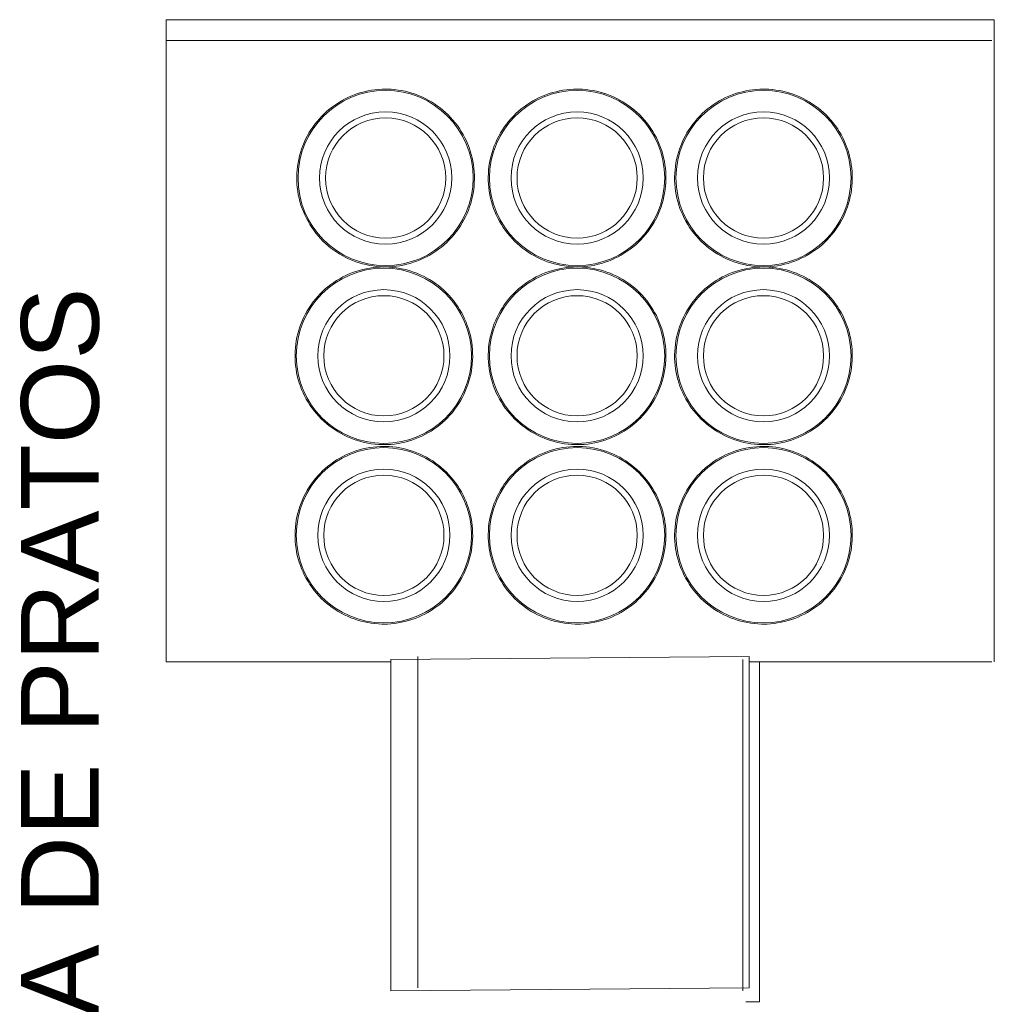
# Model space of a CAD drawing. Extents: x -1871171.1 to -1871111.3, y 2848215.5 to 2848272.6.
# Tile 42 of 96: x -1871149.1 to -1871147.7, y 2848246.5 to 2848247.9. Entities that reach past the tile are written whole.
import ezdxf

# ---------------------------------------------------------------- set-up
doc = ezdxf.new("R2010")
doc.units = 0
doc.header["$MEASUREMENT"] = 0
for name, color, linetype, lineweight in [('6075-BSE-ARQ-TERR$0$K-BSE-ARQ-ALV', 7, 'CONTINUOUS', 5), ('6075-BSE-ARQ-TERR$0$K-BSE-ARQ-LAY', 252, 'CONTINUOUS', 5), ('6075-BSE-ARQ-TERR$0$K-BSE-ARQ-MOB', 8, 'CONTINUOUS', 5), ('6075-BSE-ARQ-TERR$0$K-BSE-ARQ-TXT', 254, 'CONTINUOUS', 5)]:
    doc.layers.add(name, color=color, linetype=linetype, lineweight=lineweight)
doc.layers.add('K-NV2-ARQ-TXT-GER', color=1, linetype='CONTINUOUS')
doc.styles.add('6075-BSE-ARQ-TERR$0$Standard', font='arial.ttf')

# ---------------------------------------------------------------- blocks, each defined once
blk = doc.blocks.new('6075-BSE-ARQ-TERR')
at = {"layer": '6075-BSE-ARQ-TERR$0$K-BSE-ARQ-ALV'}
for p, q in [((17.9594, -24.5607), (17.44, -24.565)), ((17.4794, -24.5607), (17.4794, -25.0407)), ((17.9594, -25.0407), (17.9594, -24.5607)), ((17.44, -24.565), (17.44, -25.045)), ((17.95, -25.045), (17.95, -24.565)), ((17.9744, -24.5683), (17.9744, -25.0607)), ((17.44, -25.045), (17.9594, -25.0407)), ((17.9544, -25.0607), (17.9744, -25.0607))]:
    blk.add_line(p, q, dxfattribs=at)
at = {"layer": '6075-BSE-ARQ-TERR$0$K-BSE-ARQ-LAY'}
for p, q in [((18.3144, -23.638), (17.1144, -23.638)), ((17.1144, -23.638), (17.1144, -24.5683)), ((18.3144, -24.5683), (18.3144, -23.638)), ((18.3107, -23.6683), (17.1144, -23.6683)), ((17.1144, -24.5683), (17.44, -24.5683)), ((17.9594, -24.5683), (18.3107, -24.5683))]:
    blk.add_line(p, q, dxfattribs=at)
at = {"layer": '6075-BSE-ARQ-TERR$0$K-BSE-ARQ-MOB', "flags": 128}
for points in [[(17.4325, -23.7386), (17.4273, -23.7387), (17.4222, -23.739), (17.417, -23.7395), (17.412, -23.7402), (17.4069, -23.7411), (17.4019, -23.7423), (17.3969, -23.7436), (17.392, -23.7451), (17.3871, -23.7468), (17.3823, -23.7487), (17.3776, -23.7508), (17.373, -23.7531), (17.3685, -23.7556), (17.3641, -23.7582), (17.3598, -23.7611), (17.3556, -23.764), (17.3515, -23.7672), (17.3476, -23.7705), (17.3438, -23.774), (17.3401, -23.7776), (17.3366, -23.7814), (17.3333, -23.7853), (17.3301, -23.7893), (17.327, -23.7935), (17.3242, -23.7977), (17.3215, -23.8021), (17.3189, -23.8066), (17.3166, -23.8112), (17.3145, -23.8159), (17.3125, -23.8206), (17.3107, -23.8255), (17.3092, -23.8304), (17.3078, -23.8353), (17.3066, -23.8404), (17.3056, -23.8454), (17.3048, -23.8505), (17.3043, -23.8556), (17.3039, -23.8608), (17.3038, -23.8659), (17.3038, -23.871), (17.3041, -23.8762), (17.3045, -23.8813), (17.3052, -23.8864), (17.306, -23.8915), (17.3071, -23.8965), (17.3084, -23.9015), (17.3099, -23.9065), (17.3115, -23.9113), (17.3134, -23.9161), (17.3154, -23.9208), (17.3177, -23.9255), (17.3201, -23.93), (17.3227, -23.9345), (17.3254, -23.9388), (17.3284, -23.943), (17.3315, -23.9471), (17.3348, -23.9511), (17.3382, -23.9549), (17.3418, -23.9586), (17.3455, -23.9622), (17.3494, -23.9656), (17.3534, -23.9688), (17.3575, -23.9719), (17.3617, -23.9748), (17.3661, -23.9776), (17.3706, -23.9801), (17.3751, -23.9825), (17.3798, -23.9847), (17.3845, -23.9867), (17.3893, -23.9886), (17.3942, -23.9902), (17.3992, -23.9916), (17.4042, -23.9928), (17.4092, -23.9939), (17.4143, -23.9947), (17.4194, -23.9953), (17.4245, -23.9958), (17.4297, -23.996), (17.4325, -23.996)], [(17.4325, -23.996), (17.4376, -23.9959), (17.4427, -23.9956), (17.4479, -23.9951), (17.453, -23.9944), (17.458, -23.9934), (17.4631, -23.9923), (17.468, -23.991), (17.4729, -23.9895), (17.4778, -23.9877), (17.4826, -23.9858), (17.4873, -23.9837), (17.4919, -23.9815), (17.4964, -23.979), (17.5008, -23.9763), (17.5051, -23.9735), (17.5093, -23.9705), (17.5134, -23.9674), (17.5173, -23.9641), (17.5211, -23.9606), (17.5248, -23.957), (17.5283, -23.9532), (17.5317, -23.9493), (17.5349, -23.9453), (17.5379, -23.9411), (17.5408, -23.9368), (17.5435, -23.9324), (17.546, -23.928), (17.5483, -23.9234), (17.5505, -23.9187), (17.5524, -23.9139), (17.5542, -23.9091), (17.5558, -23.9042), (17.5571, -23.8992), (17.5583, -23.8942), (17.5593, -23.8892), (17.5601, -23.8841), (17.5606, -23.879), (17.561, -23.8738), (17.5612, -23.8687), (17.5611, -23.8635), (17.5609, -23.8584), (17.5604, -23.8533), (17.5597, -23.8482), (17.5589, -23.8431), (17.5578, -23.838), (17.5565, -23.8331), (17.5551, -23.8281), (17.5534, -23.8232), (17.5515, -23.8184), (17.5495, -23.8137), (17.5473, -23.8091), (17.5448, -23.8045), (17.5422, -23.8001), (17.5395, -23.7958), (17.5365, -23.7915), (17.5334, -23.7874), (17.5301, -23.7835), (17.5267, -23.7796), (17.5231, -23.7759), (17.5194, -23.7724), (17.5155, -23.769), (17.5115, -23.7657), (17.5074, -23.7627), (17.5032, -23.7597), (17.4988, -23.757), (17.4943, -23.7544), (17.4898, -23.752), (17.4851, -23.7498), (17.4804, -23.7478), (17.4756, -23.746), (17.4707, -23.7444), (17.4657, -23.743), (17.4607, -23.7417), (17.4557, -23.7407), (17.4506, -23.7399), (17.4455, -23.7392), (17.4404, -23.7388), (17.4352, -23.7386), (17.4325, -23.7386)], [(17.71, -23.7386), (17.7048, -23.7387), (17.6997, -23.739), (17.6945, -23.7395), (17.6895, -23.7402), (17.6844, -23.7411), (17.6794, -23.7423), (17.6744, -23.7436), (17.6695, -23.7451), (17.6646, -23.7468), (17.6598, -23.7487), (17.6551, -23.7508), (17.6505, -23.7531), (17.646, -23.7556), (17.6416, -23.7582), (17.6373, -23.7611), (17.6331, -23.764), (17.629, -23.7672), (17.6251, -23.7705), (17.6213, -23.774), (17.6176, -23.7776), (17.6141, -23.7814), (17.6108, -23.7853), (17.6076, -23.7893), (17.6045, -23.7935), (17.6017, -23.7977), (17.599, -23.8021), (17.5964, -23.8066), (17.5941, -23.8112), (17.592, -23.8159), (17.59, -23.8206), (17.5882, -23.8255), (17.5867, -23.8304), (17.5853, -23.8353), (17.5841, -23.8404), (17.5831, -23.8454), (17.5823, -23.8505), (17.5818, -23.8556), (17.5814, -23.8608), (17.5813, -23.8659), (17.5813, -23.871), (17.5816, -23.8762), (17.582, -23.8813), (17.5827, -23.8864), (17.5835, -23.8915), (17.5846, -23.8965), (17.5859, -23.9015), (17.5874, -23.9065), (17.589, -23.9113), (17.5909, -23.9161), (17.5929, -23.9208), (17.5952, -23.9255), (17.5976, -23.93), (17.6002, -23.9345), (17.6029, -23.9388), (17.6059, -23.943), (17.609, -23.9471), (17.6123, -23.9511), (17.6157, -23.9549), (17.6193, -23.9586), (17.623, -23.9622), (17.6269, -23.9656), (17.6309, -23.9688), (17.635, -23.9719), (17.6392, -23.9748), (17.6436, -23.9776), (17.6481, -23.9801), (17.6526, -23.9825), (17.6573, -23.9847), (17.662, -23.9867), (17.6668, -23.9886), (17.6717, -23.9902), (17.6767, -23.9916), (17.6817, -23.9928), (17.6867, -23.9939), (17.6918, -23.9947), (17.6969, -23.9953), (17.702, -23.9958), (17.7072, -23.996), (17.71, -23.996)], [(17.71, -23.996), (17.7151, -23.9959), (17.7202, -23.9956), (17.7254, -23.9951), (17.7305, -23.9944), (17.7355, -23.9934), (17.7406, -23.9923), (17.7455, -23.991), (17.7504, -23.9895), (17.7553, -23.9877), (17.7601, -23.9858), (17.7648, -23.9837), (17.7694, -23.9815), (17.7739, -23.979), (17.7783, -23.9763), (17.7826, -23.9735), (17.7868, -23.9705), (17.7909, -23.9674), (17.7948, -23.9641), (17.7986, -23.9606), (17.8023, -23.957), (17.8058, -23.9532), (17.8092, -23.9493), (17.8124, -23.9453), (17.8154, -23.9411), (17.8183, -23.9368), (17.821, -23.9324), (17.8235, -23.928), (17.8258, -23.9234), (17.828, -23.9187), (17.8299, -23.9139), (17.8317, -23.9091), (17.8333, -23.9042), (17.8346, -23.8992), (17.8358, -23.8942), (17.8368, -23.8892), (17.8376, -23.8841), (17.8381, -23.879), (17.8385, -23.8738), (17.8387, -23.8687), (17.8386, -23.8635), (17.8384, -23.8584), (17.8379, -23.8533), (17.8372, -23.8482), (17.8364, -23.8431), (17.8353, -23.838), (17.834, -23.8331), (17.8326, -23.8281), (17.8309, -23.8232), (17.829, -23.8184), (17.827, -23.8137), (17.8248, -23.8091), (17.8223, -23.8045), (17.8197, -23.8001), (17.817, -23.7958), (17.814, -23.7915), (17.8109, -23.7874), (17.8076, -23.7835), (17.8042, -23.7796), (17.8006, -23.7759), (17.7969, -23.7724), (17.793, -23.769), (17.789, -23.7657), (17.7849, -23.7627), (17.7807, -23.7597), (17.7763, -23.757), (17.7718, -23.7544), (17.7673, -23.752), (17.7626, -23.7498), (17.7579, -23.7478), (17.7531, -23.746), (17.7482, -23.7444), (17.7432, -23.743), (17.7382, -23.7417), (17.7332, -23.7407), (17.7281, -23.7399), (17.723, -23.7392), (17.7179, -23.7388), (17.7127, -23.7386), (17.71, -23.7386)], [(17.98, -23.7386), (17.9748, -23.7387), (17.9697, -23.739), (17.9645, -23.7395), (17.9595, -23.7402), (17.9544, -23.7411), (17.9494, -23.7423), (17.9444, -23.7436), (17.9395, -23.7451), (17.9346, -23.7468), (17.9298, -23.7487), (17.9251, -23.7508), (17.9205, -23.7531), (17.916, -23.7556), (17.9116, -23.7582), (17.9073, -23.7611), (17.9031, -23.764), (17.899, -23.7672), (17.8951, -23.7705), (17.8913, -23.774), (17.8876, -23.7776), (17.8841, -23.7814), (17.8808, -23.7853), (17.8776, -23.7893), (17.8745, -23.7935), (17.8717, -23.7977), (17.869, -23.8021), (17.8664, -23.8066), (17.8641, -23.8112), (17.862, -23.8159), (17.86, -23.8206), (17.8582, -23.8255), (17.8567, -23.8304), (17.8553, -23.8353), (17.8541, -23.8404), (17.8531, -23.8454), (17.8523, -23.8505), (17.8518, -23.8556), (17.8514, -23.8608), (17.8513, -23.8659), (17.8513, -23.871), (17.8516, -23.8762), (17.852, -23.8813), (17.8527, -23.8864), (17.8535, -23.8915), (17.8546, -23.8965), (17.8559, -23.9015), (17.8574, -23.9065), (17.859, -23.9113), (17.8609, -23.9161), (17.8629, -23.9208), (17.8652, -23.9255), (17.8676, -23.93), (17.8702, -23.9345), (17.8729, -23.9388), (17.8759, -23.943), (17.879, -23.9471), (17.8823, -23.9511), (17.8857, -23.9549), (17.8893, -23.9586), (17.893, -23.9622), (17.8969, -23.9656), (17.9009, -23.9688), (17.905, -23.9719), (17.9092, -23.9748), (17.9136, -23.9776), (17.9181, -23.9801), (17.9226, -23.9825), (17.9273, -23.9847), (17.932, -23.9867), (17.9368, -23.9886), (17.9417, -23.9902), (17.9467, -23.9916), (17.9517, -23.9928), (17.9567, -23.9939), (17.9618, -23.9947), (17.9669, -23.9953), (17.972, -23.9958), (17.9772, -23.996), (17.98, -23.996)], [(17.98, -23.996), (17.9851, -23.9959), (17.9902, -23.9956), (17.9954, -23.9951), (18.0005, -23.9944), (18.0055, -23.9934), (18.0106, -23.9923), (18.0155, -23.991), (18.0204, -23.9895), (18.0253, -23.9877), (18.0301, -23.9858), (18.0348, -23.9837), (18.0394, -23.9815), (18.0439, -23.979), (18.0483, -23.9763), (18.0526, -23.9735), (18.0568, -23.9705), (18.0609, -23.9674), (18.0648, -23.9641), (18.0686, -23.9606), (18.0723, -23.957), (18.0758, -23.9532), (18.0792, -23.9493), (18.0824, -23.9453), (18.0854, -23.9411), (18.0883, -23.9368), (18.091, -23.9324), (18.0935, -23.928), (18.0958, -23.9234), (18.098, -23.9187), (18.0999, -23.9139), (18.1017, -23.9091), (18.1033, -23.9042), (18.1046, -23.8992), (18.1058, -23.8942), (18.1068, -23.8892), (18.1076, -23.8841), (18.1081, -23.879), (18.1085, -23.8738), (18.1087, -23.8687), (18.1086, -23.8635), (18.1084, -23.8584), (18.1079, -23.8533), (18.1072, -23.8482), (18.1064, -23.8431), (18.1053, -23.838), (18.104, -23.8331), (18.1026, -23.8281), (18.1009, -23.8232), (18.099, -23.8184), (18.097, -23.8137), (18.0948, -23.8091), (18.0923, -23.8045), (18.0897, -23.8001), (18.087, -23.7958), (18.084, -23.7915), (18.0809, -23.7874), (18.0776, -23.7835), (18.0742, -23.7796), (18.0706, -23.7759), (18.0669, -23.7724), (18.063, -23.769), (18.059, -23.7657), (18.0549, -23.7627), (18.0507, -23.7597), (18.0463, -23.757), (18.0418, -23.7544), (18.0373, -23.752), (18.0326, -23.7498), (18.0279, -23.7478), (18.0231, -23.746), (18.0182, -23.7444), (18.0132, -23.743), (18.0082, -23.7417), (18.0032, -23.7407), (17.9981, -23.7399), (17.993, -23.7392), (17.9879, -23.7388), (17.9827, -23.7386), (17.98, -23.7386)], [(17.43, -23.9962), (17.4248, -23.9963), (17.4197, -23.9966), (17.4145, -23.9971), (17.4095, -23.9978), (17.4044, -23.9988), (17.3994, -23.9999), (17.3944, -24.0012), (17.3895, -24.0027), (17.3846, -24.0044), (17.3798, -24.0063), (17.3751, -24.0084), (17.3705, -24.0107), (17.366, -24.0132), (17.3616, -24.0158), (17.3573, -24.0187), (17.3531, -24.0217), (17.349, -24.0248), (17.3451, -24.0281), (17.3413, -24.0316), (17.3376, -24.0352), (17.3341, -24.039), (17.3308, -24.0429), (17.3276, -24.0469), (17.3245, -24.0511), (17.3217, -24.0554), (17.319, -24.0597), (17.3164, -24.0642), (17.3141, -24.0688), (17.312, -24.0735), (17.31, -24.0783), (17.3082, -24.0831), (17.3067, -24.088), (17.3053, -24.093), (17.3041, -24.098), (17.3031, -24.103), (17.3023, -24.1081), (17.3018, -24.1132), (17.3014, -24.1184), (17.3013, -24.1235), (17.3013, -24.1287), (17.3016, -24.1338), (17.302, -24.1389), (17.3027, -24.144), (17.3035, -24.1491), (17.3046, -24.1541), (17.3059, -24.1591), (17.3074, -24.1641), (17.309, -24.1689), (17.3109, -24.1737), (17.3129, -24.1785), (17.3152, -24.1831), (17.3176, -24.1876), (17.3202, -24.1921), (17.3229, -24.1964), (17.3259, -24.2006), (17.329, -24.2047), (17.3323, -24.2087), (17.3357, -24.2126), (17.3393, -24.2163), (17.343, -24.2198), (17.3469, -24.2232), (17.3509, -24.2264), (17.355, -24.2295), (17.3592, -24.2324), (17.3636, -24.2352), (17.3681, -24.2377), (17.3726, -24.2401), (17.3773, -24.2423), (17.382, -24.2443), (17.3868, -24.2462), (17.3917, -24.2478), (17.3967, -24.2492), (17.4017, -24.2505), (17.4067, -24.2515), (17.4118, -24.2523), (17.4169, -24.2529), (17.422, -24.2534), (17.4272, -24.2536), (17.43, -24.2536)], [(17.43, -24.2536), (17.4351, -24.2535), (17.4402, -24.2532), (17.4454, -24.2527), (17.4505, -24.252), (17.4555, -24.251), (17.4606, -24.2499), (17.4655, -24.2486), (17.4704, -24.2471), (17.4753, -24.2454), (17.4801, -24.2434), (17.4848, -24.2413), (17.4894, -24.2391), (17.4939, -24.2366), (17.4983, -24.2339), (17.5026, -24.2311), (17.5068, -24.2281), (17.5109, -24.225), (17.5148, -24.2217), (17.5186, -24.2182), (17.5223, -24.2146), (17.5258, -24.2108), (17.5292, -24.2069), (17.5324, -24.2029), (17.5354, -24.1987), (17.5383, -24.1944), (17.541, -24.19), (17.5435, -24.1856), (17.5458, -24.181), (17.548, -24.1763), (17.5499, -24.1715), (17.5517, -24.1667), (17.5533, -24.1618), (17.5546, -24.1568), (17.5558, -24.1518), (17.5568, -24.1468), (17.5576, -24.1417), (17.5581, -24.1366), (17.5585, -24.1314), (17.5587, -24.1263), (17.5586, -24.1211), (17.5584, -24.116), (17.5579, -24.1109), (17.5572, -24.1058), (17.5564, -24.1007), (17.5553, -24.0957), (17.554, -24.0907), (17.5526, -24.0857), (17.5509, -24.0809), (17.549, -24.0761), (17.547, -24.0713), (17.5448, -24.0667), (17.5423, -24.0622), (17.5397, -24.0577), (17.537, -24.0534), (17.534, -24.0491), (17.5309, -24.045), (17.5276, -24.0411), (17.5242, -24.0372), (17.5206, -24.0335), (17.5169, -24.03), (17.513, -24.0266), (17.509, -24.0233), (17.5049, -24.0203), (17.5007, -24.0173), (17.4963, -24.0146), (17.4918, -24.012), (17.4873, -24.0097), (17.4826, -24.0075), (17.4779, -24.0054), (17.4731, -24.0036), (17.4682, -24.002), (17.4632, -24.0006), (17.4582, -23.9993), (17.4532, -23.9983), (17.4481, -23.9975), (17.443, -23.9968), (17.4379, -23.9964), (17.4327, -23.9962), (17.43, -23.9962)], [(17.71, -23.9962), (17.7048, -23.9963), (17.6997, -23.9966), (17.6945, -23.9971), (17.6895, -23.9978), (17.6844, -23.9988), (17.6794, -23.9999), (17.6744, -24.0012), (17.6695, -24.0027), (17.6646, -24.0044), (17.6598, -24.0063), (17.6551, -24.0084), (17.6505, -24.0107), (17.646, -24.0132), (17.6416, -24.0158), (17.6373, -24.0187), (17.6331, -24.0217), (17.629, -24.0248), (17.6251, -24.0281), (17.6213, -24.0316), (17.6176, -24.0352), (17.6141, -24.039), (17.6108, -24.0429), (17.6076, -24.0469), (17.6045, -24.0511), (17.6017, -24.0554), (17.599, -24.0597), (17.5964, -24.0642), (17.5941, -24.0688), (17.592, -24.0735), (17.59, -24.0783), (17.5882, -24.0831), (17.5867, -24.088), (17.5853, -24.093), (17.5841, -24.098), (17.5831, -24.103), (17.5823, -24.1081), (17.5818, -24.1132), (17.5814, -24.1184), (17.5813, -24.1235), (17.5813, -24.1287), (17.5816, -24.1338), (17.582, -24.1389), (17.5827, -24.144), (17.5835, -24.1491), (17.5846, -24.1541), (17.5859, -24.1591), (17.5874, -24.1641), (17.589, -24.1689), (17.5909, -24.1737), (17.5929, -24.1785), (17.5952, -24.1831), (17.5976, -24.1876), (17.6002, -24.1921), (17.6029, -24.1964), (17.6059, -24.2006), (17.609, -24.2047), (17.6123, -24.2087), (17.6157, -24.2126), (17.6193, -24.2163), (17.623, -24.2198), (17.6269, -24.2232), (17.6309, -24.2264), (17.635, -24.2295), (17.6392, -24.2324), (17.6436, -24.2352), (17.6481, -24.2377), (17.6526, -24.2401), (17.6573, -24.2423), (17.662, -24.2443), (17.6668, -24.2462), (17.6717, -24.2478), (17.6767, -24.2492), (17.6817, -24.2505), (17.6867, -24.2515), (17.6918, -24.2523), (17.6969, -24.2529), (17.702, -24.2534), (17.7072, -24.2536), (17.71, -24.2536)], [(17.71, -24.2536), (17.7151, -24.2535), (17.7202, -24.2532), (17.7254, -24.2527), (17.7305, -24.252), (17.7355, -24.251), (17.7406, -24.2499), (17.7455, -24.2486), (17.7504, -24.2471), (17.7553, -24.2454), (17.7601, -24.2434), (17.7648, -24.2413), (17.7694, -24.2391), (17.7739, -24.2366), (17.7783, -24.2339), (17.7826, -24.2311), (17.7868, -24.2281), (17.7909, -24.225), (17.7948, -24.2217), (17.7986, -24.2182), (17.8023, -24.2146), (17.8058, -24.2108), (17.8092, -24.2069), (17.8124, -24.2029), (17.8154, -24.1987), (17.8183, -24.1944), (17.821, -24.19), (17.8235, -24.1856), (17.8258, -24.181), (17.828, -24.1763), (17.8299, -24.1715), (17.8317, -24.1667), (17.8333, -24.1618), (17.8346, -24.1568), (17.8358, -24.1518), (17.8368, -24.1468), (17.8376, -24.1417), (17.8381, -24.1366), (17.8385, -24.1314), (17.8387, -24.1263), (17.8386, -24.1211), (17.8384, -24.116), (17.8379, -24.1109), (17.8372, -24.1058), (17.8364, -24.1007), (17.8353, -24.0957), (17.834, -24.0907), (17.8326, -24.0857), (17.8309, -24.0809), (17.829, -24.0761), (17.827, -24.0713), (17.8248, -24.0667), (17.8223, -24.0622), (17.8197, -24.0577), (17.817, -24.0534), (17.814, -24.0491), (17.8109, -24.045), (17.8076, -24.0411), (17.8042, -24.0372), (17.8006, -24.0335), (17.7969, -24.03), (17.793, -24.0266), (17.789, -24.0233), (17.7849, -24.0203), (17.7807, -24.0173), (17.7763, -24.0146), (17.7718, -24.012), (17.7673, -24.0097), (17.7626, -24.0075), (17.7579, -24.0054), (17.7531, -24.0036), (17.7482, -24.002), (17.7432, -24.0006), (17.7382, -23.9993), (17.7332, -23.9983), (17.7281, -23.9975), (17.723, -23.9968), (17.7179, -23.9964), (17.7127, -23.9962), (17.71, -23.9962)], [(17.98, -23.9962), (17.9748, -23.9963), (17.9697, -23.9966), (17.9645, -23.9971), (17.9595, -23.9978), (17.9544, -23.9988), (17.9494, -23.9999), (17.9444, -24.0012), (17.9395, -24.0027), (17.9346, -24.0044), (17.9298, -24.0063), (17.9251, -24.0084), (17.9205, -24.0107), (17.916, -24.0132), (17.9116, -24.0158), (17.9073, -24.0187), (17.9031, -24.0217), (17.899, -24.0248), (17.8951, -24.0281), (17.8913, -24.0316), (17.8876, -24.0352), (17.8841, -24.039), (17.8808, -24.0429), (17.8776, -24.0469), (17.8745, -24.0511), (17.8717, -24.0554), (17.869, -24.0597), (17.8664, -24.0642), (17.8641, -24.0688), (17.862, -24.0735), (17.86, -24.0783), (17.8582, -24.0831), (17.8567, -24.088), (17.8553, -24.093), (17.8541, -24.098), (17.8531, -24.103), (17.8523, -24.1081), (17.8518, -24.1132), (17.8514, -24.1184), (17.8513, -24.1235), (17.8513, -24.1287), (17.8516, -24.1338), (17.852, -24.1389), (17.8527, -24.144), (17.8535, -24.1491), (17.8546, -24.1541), (17.8559, -24.1591), (17.8574, -24.1641), (17.859, -24.1689), (17.8609, -24.1737), (17.8629, -24.1785), (17.8652, -24.1831), (17.8676, -24.1876), (17.8702, -24.1921), (17.8729, -24.1964), (17.8759, -24.2006), (17.879, -24.2047), (17.8823, -24.2087), (17.8857, -24.2126), (17.8893, -24.2163), (17.893, -24.2198), (17.8969, -24.2232), (17.9009, -24.2264), (17.905, -24.2295), (17.9092, -24.2324), (17.9136, -24.2352), (17.9181, -24.2377), (17.9226, -24.2401), (17.9273, -24.2423), (17.932, -24.2443), (17.9368, -24.2462), (17.9417, -24.2478), (17.9467, -24.2492), (17.9517, -24.2505), (17.9567, -24.2515), (17.9618, -24.2523), (17.9669, -24.2529), (17.972, -24.2534), (17.9772, -24.2536), (17.98, -24.2536)], [(17.98, -24.2536), (17.9851, -24.2535), (17.9902, -24.2532), (17.9954, -24.2527), (18.0005, -24.252), (18.0055, -24.251), (18.0106, -24.2499), (18.0155, -24.2486), (18.0204, -24.2471), (18.0253, -24.2454), (18.0301, -24.2434), (18.0348, -24.2413), (18.0394, -24.2391), (18.0439, -24.2366), (18.0483, -24.2339), (18.0526, -24.2311), (18.0568, -24.2281), (18.0609, -24.225), (18.0648, -24.2217), (18.0686, -24.2182), (18.0723, -24.2146), (18.0758, -24.2108), (18.0792, -24.2069), (18.0824, -24.2029), (18.0854, -24.1987), (18.0883, -24.1944), (18.091, -24.19), (18.0935, -24.1856), (18.0958, -24.181), (18.098, -24.1763), (18.0999, -24.1715), (18.1017, -24.1667), (18.1033, -24.1618), (18.1046, -24.1568), (18.1058, -24.1518), (18.1068, -24.1468), (18.1076, -24.1417), (18.1081, -24.1366), (18.1085, -24.1314), (18.1087, -24.1263), (18.1086, -24.1211), (18.1084, -24.116), (18.1079, -24.1109), (18.1072, -24.1058), (18.1064, -24.1007), (18.1053, -24.0957), (18.104, -24.0907), (18.1026, -24.0857), (18.1009, -24.0809), (18.099, -24.0761), (18.097, -24.0713), (18.0948, -24.0667), (18.0923, -24.0622), (18.0897, -24.0577), (18.087, -24.0534), (18.084, -24.0491), (18.0809, -24.045), (18.0776, -24.0411), (18.0742, -24.0372), (18.0706, -24.0335), (18.0669, -24.03), (18.063, -24.0266), (18.059, -24.0233), (18.0549, -24.0203), (18.0507, -24.0173), (18.0463, -24.0146), (18.0418, -24.012), (18.0373, -24.0097), (18.0326, -24.0075), (18.0279, -24.0054), (18.0231, -24.0036), (18.0182, -24.002), (18.0132, -24.0006), (18.0082, -23.9993), (18.0032, -23.9983), (17.9981, -23.9975), (17.993, -23.9968), (17.9879, -23.9964), (17.9827, -23.9962), (17.98, -23.9962)], [(17.43, -24.2562), (17.4248, -24.2563), (17.4197, -24.2566), (17.4145, -24.2571), (17.4095, -24.2578), (17.4044, -24.2588), (17.3994, -24.2599), (17.3944, -24.2612), (17.3895, -24.2627), (17.3846, -24.2644), (17.3798, -24.2663), (17.3751, -24.2684), (17.3705, -24.2707), (17.366, -24.2732), (17.3616, -24.2758), (17.3573, -24.2787), (17.3531, -24.2817), (17.349, -24.2848), (17.3451, -24.2881), (17.3413, -24.2916), (17.3376, -24.2952), (17.3341, -24.299), (17.3308, -24.3029), (17.3276, -24.3069), (17.3245, -24.3111), (17.3217, -24.3154), (17.319, -24.3197), (17.3164, -24.3242), (17.3141, -24.3288), (17.312, -24.3335), (17.31, -24.3383), (17.3082, -24.3431), (17.3067, -24.348), (17.3053, -24.353), (17.3041, -24.358), (17.3031, -24.363), (17.3023, -24.3681), (17.3018, -24.3732), (17.3014, -24.3784), (17.3013, -24.3835), (17.3013, -24.3887), (17.3016, -24.3938), (17.302, -24.3989), (17.3027, -24.404), (17.3035, -24.4091), (17.3046, -24.4141), (17.3059, -24.4191), (17.3074, -24.4241), (17.309, -24.4289), (17.3109, -24.4337), (17.3129, -24.4385), (17.3152, -24.4431), (17.3176, -24.4476), (17.3202, -24.4521), (17.3229, -24.4564), (17.3259, -24.4606), (17.329, -24.4647), (17.3323, -24.4687), (17.3357, -24.4726), (17.3393, -24.4763), (17.343, -24.4798), (17.3469, -24.4832), (17.3509, -24.4864), (17.355, -24.4895), (17.3592, -24.4924), (17.3636, -24.4952), (17.3681, -24.4977), (17.3726, -24.5001), (17.3773, -24.5023), (17.382, -24.5043), (17.3868, -24.5062), (17.3917, -24.5078), (17.3967, -24.5092), (17.4017, -24.5105), (17.4067, -24.5115), (17.4118, -24.5123), (17.4169, -24.5129), (17.422, -24.5134), (17.4272, -24.5136), (17.43, -24.5136)], [(17.43, -24.5136), (17.4351, -24.5135), (17.4402, -24.5132), (17.4454, -24.5127), (17.4505, -24.512), (17.4555, -24.511), (17.4606, -24.5099), (17.4655, -24.5086), (17.4704, -24.5071), (17.4753, -24.5054), (17.4801, -24.5034), (17.4848, -24.5013), (17.4894, -24.4991), (17.4939, -24.4966), (17.4983, -24.4939), (17.5026, -24.4911), (17.5068, -24.4881), (17.5109, -24.485), (17.5148, -24.4817), (17.5186, -24.4782), (17.5223, -24.4746), (17.5258, -24.4708), (17.5292, -24.4669), (17.5324, -24.4629), (17.5354, -24.4587), (17.5383, -24.4544), (17.541, -24.45), (17.5435, -24.4456), (17.5458, -24.441), (17.548, -24.4363), (17.5499, -24.4315), (17.5517, -24.4267), (17.5533, -24.4218), (17.5546, -24.4168), (17.5558, -24.4118), (17.5568, -24.4068), (17.5576, -24.4017), (17.5581, -24.3966), (17.5585, -24.3914), (17.5587, -24.3863), (17.5586, -24.3811), (17.5584, -24.376), (17.5579, -24.3709), (17.5572, -24.3658), (17.5564, -24.3607), (17.5553, -24.3557), (17.554, -24.3507), (17.5526, -24.3457), (17.5509, -24.3409), (17.549, -24.3361), (17.547, -24.3313), (17.5448, -24.3267), (17.5423, -24.3222), (17.5397, -24.3177), (17.537, -24.3134), (17.534, -24.3091), (17.5309, -24.305), (17.5276, -24.3011), (17.5242, -24.2972), (17.5206, -24.2935), (17.5169, -24.29), (17.513, -24.2866), (17.509, -24.2833), (17.5049, -24.2803), (17.5007, -24.2773), (17.4963, -24.2746), (17.4918, -24.272), (17.4873, -24.2697), (17.4826, -24.2675), (17.4779, -24.2654), (17.4731, -24.2636), (17.4682, -24.262), (17.4632, -24.2606), (17.4582, -24.2593), (17.4532, -24.2583), (17.4481, -24.2575), (17.443, -24.2568), (17.4379, -24.2564), (17.4327, -24.2562), (17.43, -24.2562)], [(17.71, -24.2562), (17.7048, -24.2563), (17.6997, -24.2566), (17.6945, -24.2571), (17.6895, -24.2578), (17.6844, -24.2588), (17.6794, -24.2599), (17.6744, -24.2612), (17.6695, -24.2627), (17.6646, -24.2644), (17.6598, -24.2663), (17.6551, -24.2684), (17.6505, -24.2707), (17.646, -24.2732), (17.6416, -24.2758), (17.6373, -24.2787), (17.6331, -24.2817), (17.629, -24.2848), (17.6251, -24.2881), (17.6213, -24.2916), (17.6176, -24.2952), (17.6141, -24.299), (17.6108, -24.3029), (17.6076, -24.3069), (17.6045, -24.3111), (17.6017, -24.3154), (17.599, -24.3197), (17.5964, -24.3242), (17.5941, -24.3288), (17.592, -24.3335), (17.59, -24.3383), (17.5882, -24.3431), (17.5867, -24.348), (17.5853, -24.353), (17.5841, -24.358), (17.5831, -24.363), (17.5823, -24.3681), (17.5818, -24.3732), (17.5814, -24.3784), (17.5813, -24.3835), (17.5813, -24.3887), (17.5816, -24.3938), (17.582, -24.3989), (17.5827, -24.404), (17.5835, -24.4091), (17.5846, -24.4141), (17.5859, -24.4191), (17.5874, -24.4241), (17.589, -24.4289), (17.5909, -24.4337), (17.5929, -24.4385), (17.5952, -24.4431), (17.5976, -24.4476), (17.6002, -24.4521), (17.6029, -24.4564), (17.6059, -24.4606), (17.609, -24.4647), (17.6123, -24.4687), (17.6157, -24.4726), (17.6193, -24.4763), (17.623, -24.4798), (17.6269, -24.4832), (17.6309, -24.4864), (17.635, -24.4895), (17.6392, -24.4924), (17.6436, -24.4952), (17.6481, -24.4977), (17.6526, -24.5001), (17.6573, -24.5023), (17.662, -24.5043), (17.6668, -24.5062), (17.6717, -24.5078), (17.6767, -24.5092), (17.6817, -24.5105), (17.6867, -24.5115), (17.6918, -24.5123), (17.6969, -24.5129), (17.702, -24.5134), (17.7072, -24.5136), (17.71, -24.5136)], [(17.71, -24.5136), (17.7151, -24.5135), (17.7202, -24.5132), (17.7254, -24.5127), (17.7305, -24.512), (17.7355, -24.511), (17.7406, -24.5099), (17.7455, -24.5086), (17.7504, -24.5071), (17.7553, -24.5054), (17.7601, -24.5034), (17.7648, -24.5013), (17.7694, -24.4991), (17.7739, -24.4966), (17.7783, -24.4939), (17.7826, -24.4911), (17.7868, -24.4881), (17.7909, -24.485), (17.7948, -24.4817), (17.7986, -24.4782), (17.8023, -24.4746), (17.8058, -24.4708), (17.8092, -24.4669), (17.8124, -24.4629), (17.8154, -24.4587), (17.8183, -24.4544), (17.821, -24.45), (17.8235, -24.4456), (17.8258, -24.441), (17.828, -24.4363), (17.8299, -24.4315), (17.8317, -24.4267), (17.8333, -24.4218), (17.8346, -24.4168), (17.8358, -24.4118), (17.8368, -24.4068), (17.8376, -24.4017), (17.8381, -24.3966), (17.8385, -24.3914), (17.8387, -24.3863), (17.8386, -24.3811), (17.8384, -24.376), (17.8379, -24.3709), (17.8372, -24.3658), (17.8364, -24.3607), (17.8353, -24.3557), (17.834, -24.3507), (17.8326, -24.3457), (17.8309, -24.3409), (17.829, -24.3361), (17.827, -24.3313), (17.8248, -24.3267), (17.8223, -24.3222), (17.8197, -24.3177), (17.817, -24.3134), (17.814, -24.3091), (17.8109, -24.305), (17.8076, -24.3011), (17.8042, -24.2972), (17.8006, -24.2935), (17.7969, -24.29), (17.793, -24.2866), (17.789, -24.2833), (17.7849, -24.2803), (17.7807, -24.2773), (17.7763, -24.2746), (17.7718, -24.272), (17.7673, -24.2697), (17.7626, -24.2675), (17.7579, -24.2654), (17.7531, -24.2636), (17.7482, -24.262), (17.7432, -24.2606), (17.7382, -24.2593), (17.7332, -24.2583), (17.7281, -24.2575), (17.723, -24.2568), (17.7179, -24.2564), (17.7127, -24.2562), (17.71, -24.2562)], [(17.98, -24.2562), (17.9748, -24.2563), (17.9697, -24.2566), (17.9645, -24.2571), (17.9595, -24.2578), (17.9544, -24.2588), (17.9494, -24.2599), (17.9444, -24.2612), (17.9395, -24.2627), (17.9346, -24.2644), (17.9298, -24.2663), (17.9251, -24.2684), (17.9205, -24.2707), (17.916, -24.2732), (17.9116, -24.2758), (17.9073, -24.2787), (17.9031, -24.2817), (17.899, -24.2848), (17.8951, -24.2881), (17.8913, -24.2916), (17.8876, -24.2952), (17.8841, -24.299), (17.8808, -24.3029), (17.8776, -24.3069), (17.8745, -24.3111), (17.8717, -24.3154), (17.869, -24.3197), (17.8664, -24.3242), (17.8641, -24.3288), (17.862, -24.3335), (17.86, -24.3383), (17.8582, -24.3431), (17.8567, -24.348), (17.8553, -24.353), (17.8541, -24.358), (17.8531, -24.363), (17.8523, -24.3681), (17.8518, -24.3732), (17.8514, -24.3784), (17.8513, -24.3835), (17.8513, -24.3887), (17.8516, -24.3938), (17.852, -24.3989), (17.8527, -24.404), (17.8535, -24.4091), (17.8546, -24.4141), (17.8559, -24.4191), (17.8574, -24.4241), (17.859, -24.4289), (17.8609, -24.4337), (17.8629, -24.4385), (17.8652, -24.4431), (17.8676, -24.4476), (17.8702, -24.4521), (17.8729, -24.4564), (17.8759, -24.4606), (17.879, -24.4647), (17.8823, -24.4687), (17.8857, -24.4726), (17.8893, -24.4763), (17.893, -24.4798), (17.8969, -24.4832), (17.9009, -24.4864), (17.905, -24.4895), (17.9092, -24.4924), (17.9136, -24.4952), (17.9181, -24.4977), (17.9226, -24.5001), (17.9273, -24.5023), (17.932, -24.5043), (17.9368, -24.5062), (17.9417, -24.5078), (17.9467, -24.5092), (17.9517, -24.5105), (17.9567, -24.5115), (17.9618, -24.5123), (17.9669, -24.5129), (17.972, -24.5134), (17.9772, -24.5136), (17.98, -24.5136)], [(17.98, -24.5136), (17.9851, -24.5135), (17.9902, -24.5132), (17.9954, -24.5127), (18.0005, -24.512), (18.0055, -24.511), (18.0106, -24.5099), (18.0155, -24.5086), (18.0204, -24.5071), (18.0253, -24.5054), (18.0301, -24.5034), (18.0348, -24.5013), (18.0394, -24.4991), (18.0439, -24.4966), (18.0483, -24.4939), (18.0526, -24.4911), (18.0568, -24.4881), (18.0609, -24.485), (18.0648, -24.4817), (18.0686, -24.4782), (18.0723, -24.4746), (18.0758, -24.4708), (18.0792, -24.4669), (18.0824, -24.4629), (18.0854, -24.4587), (18.0883, -24.4544), (18.091, -24.45), (18.0935, -24.4456), (18.0958, -24.441), (18.098, -24.4363), (18.0999, -24.4315), (18.1017, -24.4267), (18.1033, -24.4218), (18.1046, -24.4168), (18.1058, -24.4118), (18.1068, -24.4068), (18.1076, -24.4017), (18.1081, -24.3966), (18.1085, -24.3914), (18.1087, -24.3863), (18.1086, -24.3811), (18.1084, -24.376), (18.1079, -24.3709), (18.1072, -24.3658), (18.1064, -24.3607), (18.1053, -24.3557), (18.104, -24.3507), (18.1026, -24.3457), (18.1009, -24.3409), (18.099, -24.3361), (18.097, -24.3313), (18.0948, -24.3267), (18.0923, -24.3222), (18.0897, -24.3177), (18.087, -24.3134), (18.084, -24.3091), (18.0809, -24.305), (18.0776, -24.3011), (18.0742, -24.2972), (18.0706, -24.2935), (18.0669, -24.29), (18.063, -24.2866), (18.059, -24.2833), (18.0549, -24.2803), (18.0507, -24.2773), (18.0463, -24.2746), (18.0418, -24.272), (18.0373, -24.2697), (18.0326, -24.2675), (18.0279, -24.2654), (18.0231, -24.2636), (18.0182, -24.262), (18.0132, -24.2606), (18.0082, -24.2593), (18.0032, -24.2583), (17.9981, -24.2575), (17.993, -24.2568), (17.9879, -24.2564), (17.9827, -24.2562), (17.98, -24.2562)]]:
    blk.add_lwpolyline(points, dxfattribs=at)
at = {"layer": '6075-BSE-ARQ-TERR$0$K-BSE-ARQ-MOB'}
for centre, radius in [((17.4325, -23.8673), 0.1269), ((17.71, -23.8673), 0.1269), ((17.98, -23.8673), 0.1269), ((17.4325, -23.8673), 0.0958), ((17.71, -23.8673), 0.0958), ((17.98, -23.8673), 0.0958), ((17.4325, -23.8673), 0.0871), ((17.71, -23.8673), 0.0871), ((17.98, -23.8673), 0.0871), ((17.43, -24.1249), 0.1269), ((17.71, -24.1249), 0.1269), ((17.98, -24.1249), 0.1269), ((17.43, -24.1249), 0.0958), ((17.71, -24.1249), 0.0958), ((17.98, -24.1249), 0.0958), ((17.43, -24.1249), 0.0871), ((17.71, -24.1249), 0.0871), ((17.98, -24.1249), 0.0871), ((17.43, -24.3849), 0.1269), ((17.71, -24.3849), 0.1269), ((17.98, -24.3849), 0.1269), ((17.43, -24.3849), 0.0958), ((17.71, -24.3849), 0.0958), ((17.98, -24.3849), 0.0958), ((17.43, -24.3849), 0.0871), ((17.71, -24.3849), 0.0871), ((17.98, -24.3849), 0.0871)]:
    blk.add_circle(centre, radius, dxfattribs=at)
at = {"layer": '6075-BSE-ARQ-TERR$0$K-BSE-ARQ-TXT', "insert": (16.9044, -25.7374), "char_height": 0.1125, "width": 1.9332, "attachment_point": 1, "rotation": 90, "line_spacing_factor": 0.984117, "style": '6075-BSE-ARQ-TERR$0$Standard'}
blk.add_mtext('BANCADA DE PRATOS', dxfattribs=at)

msp = doc.modelspace()

# ---------------------------------------------------------------- block references
at = {"layer": 'K-NV2-ARQ-TXT-GER', "color": 31, "lineweight": -3, "true_color": 0xffbf80}
msp.add_blockref('6075-BSE-ARQ-TERR', (-1871166.006, 2848271.5826), dxfattribs=at)

doc.saveas('drawing.dxf')
